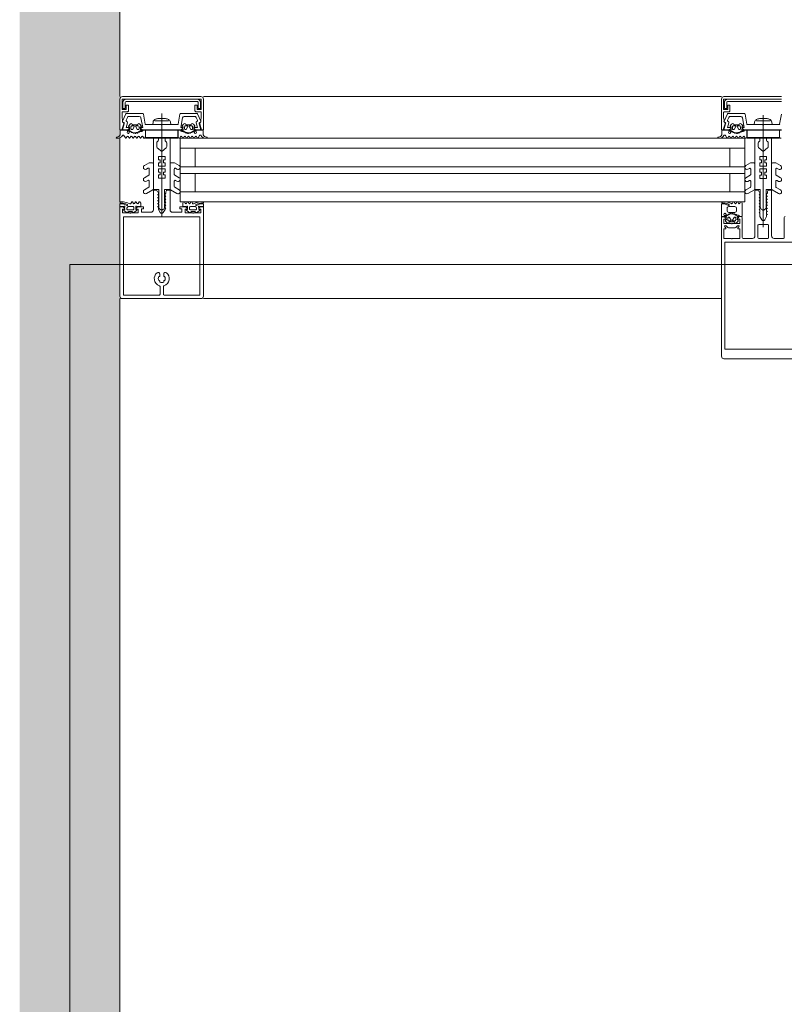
# Model space of a CAD drawing. Header units: centimetres. Extents: x -2424 to 1783, y 5 to 2907.
# Tile 39 of 99: x 291 to 337, y 962 to 1020. Entities that reach past the tile are written whole.
import ezdxf

# ---------------------------------------------------------------- set-up
doc = ezdxf.new("R2010")
doc.units = ezdxf.units.CM
doc.linetypes.add('Dash', pattern=[60, 30, -30])
doc.linetypes.add('Długa kreska', pattern=[142.875, 95.25, -47.625])
for name, color, linetype, lineweight in [('A-DETL', 90, 'Continuous', 9), ('A-DETL-GENF', 92, 'Continuous', 9), ('A-GLAZ-CURT', 52, 'Continuous', 9), ('A-GLAZ-CWMG', 51, 'Continuous', 9), ('A-WALL', 113, 'Continuous', 13)]:
    doc.layers.add(name, color=color, linetype=linetype, lineweight=lineweight)
doc.layers.add('A-WALL-PATT', color=111, linetype='Continuous', lineweight=13, plot=False)

msp = doc.modelspace()

# ---------------------------------------------------------------- linework, layer by layer
at = {"layer": 'A-DETL', "color": 251, "linetype": 'Długa kreska', "lineweight": 9}
for p in [(294.377, 800.326), (1235.377, 1005.826)]:
    msp.add_line(p, (294.377, 1005.826), dxfattribs=at)
at = {"layer": 'A-DETL', "color": 251, "linetype": 'Dash', "lineweight": 9}
for points, knots in [([(-555.623, 1472.575), (-478.908, 1472.575), (-450.623, 1472.575), (-439.123, 1472.575), (-439.123, 1461.075), (-439.123, 1432.79), (-439.123, 1329.11), (-439.123, 1326.281), (-439.123, 1289.326), (-402.167, 1289.326), (-399.339, 1289.326), (54.377, 1289.326), (347.204, 1289.326), (391.666, 1289.326), (413.877, 1267.114), (413.877, 1211.148), (413.877, 1019.9)], [0, 0, 0, 0, 1.274059, 1.834911, 2.395763, 3.964714, 5.438832, 7.007784, 7.847024, 8.686264, 14.083246, 22.278473, 30.929004, 34.961158, 36.402966, 39.45005, 39.45005, 39.45005, 39.45005]), ([(413.876, 1005.826), (413.877, 481.995), (413.877, 459.326), (364.503, 459.326), (291.377, 459.326)], [0, 0, 0, 0, 6.516551, 8.104138, 8.104138, 8.104138, 8.104138])]:
    msp.add_open_spline(points, degree=3, knots=knots, dxfattribs=at)
at = {"layer": 'A-DETL-GENF', "color": 251, "lineweight": 9}
for p, q in [((297.527, 1015.876), (302.227, 1015.876)), ((302.002, 1015.72), (297.752, 1015.72)), ((333.527, 1015.876), (336.977, 1015.876)), ((336.977, 1015.72), (333.752, 1015.72)), ((297.742, 1015.57), (302.012, 1015.57)), ((333.742, 1015.57), (336.977, 1015.57)), ((297.732, 1014.837), (297.532, 1014.41)), ((297.837, 1014.966), (297.557, 1014.966)), ((297.746, 1014.464), (297.822, 1014.628)), ((298.738, 1014.866), (297.777, 1014.866)), ((297.912, 1014.686), (298.535, 1014.686)), ((298.894, 1014.215), (298.787, 1014.824)), ((300.102, 1014.559), (299.652, 1014.559)), ((299.877, 1014.86), (299.877, 1008.698)), ((300.966, 1014.824), (300.859, 1014.215)), ((301.977, 1014.866), (301.016, 1014.866)), ((301.219, 1014.686), (301.841, 1014.686)), ((302.197, 1014.966), (301.917, 1014.966)), ((301.932, 1014.628), (302.008, 1014.464)), ((302.221, 1014.41), (302.022, 1014.837)), ((333.732, 1014.837), (333.532, 1014.41)), ((333.837, 1014.966), (333.557, 1014.966)), ((333.746, 1014.464), (333.822, 1014.628)), ((334.738, 1014.866), (333.777, 1014.866)), ((333.912, 1014.686), (334.535, 1014.686)), ((334.894, 1014.215), (334.787, 1014.824)), ((336.102, 1014.559), (335.652, 1014.559)), ((335.877, 1008.048), (335.877, 1014.769)), ((336.966, 1014.824), (336.859, 1014.215)), ((297.899, 1014.13), (297.98, 1014.227)), ((298.037, 1014.066), (298.037, 1013.946)), ((298.207, 1014.116), (298.087, 1014.116)), ((298.14, 1013.911), (298.233, 1014.071)), ((298.162, 1014.175), (298.392, 1014.175)), ((298.321, 1014.071), (298.413, 1013.911)), ((298.467, 1014.116), (298.347, 1014.116)), ((298.517, 1013.946), (298.517, 1014.066)), ((298.573, 1014.227), (298.655, 1014.13)), ((299.852, 1014.191), (298.924, 1014.191)), ((299.469, 1014.411), (300.284, 1014.411)), ((300.83, 1014.191), (299.902, 1014.191)), ((301.18, 1014.227), (301.099, 1014.13)), ((301.237, 1013.946), (301.237, 1014.066)), ((301.287, 1014.116), (301.407, 1014.116)), ((301.433, 1014.071), (301.34, 1013.911)), ((301.592, 1014.175), (301.362, 1014.175)), ((301.613, 1013.911), (301.521, 1014.071)), ((301.547, 1014.116), (301.667, 1014.116)), ((301.717, 1014.066), (301.717, 1013.946)), ((301.855, 1014.13), (301.773, 1014.227)), ((333.899, 1014.13), (333.98, 1014.227)), ((334.037, 1014.066), (334.037, 1013.946)), ((334.207, 1014.116), (334.087, 1014.116)), ((334.14, 1013.911), (334.233, 1014.071)), ((334.162, 1014.175), (334.392, 1014.175)), ((334.321, 1014.071), (334.413, 1013.911)), ((334.467, 1014.116), (334.347, 1014.116)), ((334.517, 1013.946), (334.517, 1014.066)), ((334.573, 1014.227), (334.655, 1014.13)), ((335.852, 1014.191), (334.924, 1014.191)), ((335.469, 1014.411), (336.284, 1014.411)), ((336.83, 1014.191), (335.902, 1014.191)), ((297.278, 1013.377), (297.19, 1013.377)), ((297.701, 1013.393), (297.614, 1013.545)), ((297.804, 1013.477), (297.753, 1013.393)), ((297.867, 1013.855), (297.927, 1013.855)), ((297.995, 1013.795), (297.867, 1013.795)), ((297.922, 1013.393), (297.872, 1013.477)), ((297.901, 1013.685), (297.93, 1013.734)), ((298.023, 1013.477), (297.973, 1013.393)), ((298.049, 1013.752), (298.05, 1013.738)), ((298.087, 1013.896), (298.114, 1013.896)), ((298.091, 1013.716), (298.109, 1013.726)), ((298.141, 1013.393), (298.091, 1013.477)), ((298.155, 1013.709), (298.159, 1013.695)), ((298.243, 1013.478), (298.193, 1013.393)), ((298.209, 1013.683), (298.223, 1013.697)), ((298.272, 1013.692), (298.28, 1013.68)), ((298.361, 1013.393), (298.311, 1013.477)), ((298.331, 1013.681), (298.341, 1013.699)), ((298.39, 1013.706), (298.4, 1013.697)), ((298.463, 1013.478), (298.413, 1013.393)), ((298.439, 1013.896), (298.467, 1013.896)), ((298.449, 1013.711), (298.455, 1013.731)), ((298.497, 1013.75), (298.511, 1013.743)), ((298.581, 1013.393), (298.531, 1013.478)), ((298.628, 1013.855), (298.693, 1013.855)), ((298.68, 1013.474), (298.633, 1013.393)), ((298.802, 1013.392), (298.754, 1013.475)), ((300.951, 1013.392), (300.999, 1013.475)), ((301.126, 1013.855), (301.061, 1013.855)), ((301.073, 1013.474), (301.121, 1013.393)), ((301.172, 1013.393), (301.222, 1013.478)), ((301.256, 1013.75), (301.242, 1013.743)), ((301.314, 1013.896), (301.287, 1013.896)), ((301.29, 1013.478), (301.341, 1013.393)), ((301.304, 1013.711), (301.299, 1013.731)), ((301.364, 1013.706), (301.353, 1013.697)), ((301.392, 1013.393), (301.442, 1013.477)), ((301.422, 1013.681), (301.412, 1013.699)), ((301.481, 1013.692), (301.473, 1013.68)), ((301.511, 1013.478), (301.561, 1013.393)), ((301.544, 1013.683), (301.53, 1013.697)), ((301.599, 1013.709), (301.594, 1013.695)), ((301.612, 1013.393), (301.662, 1013.477)), ((301.667, 1013.896), (301.639, 1013.896)), ((301.663, 1013.716), (301.644, 1013.726)), ((301.705, 1013.752), (301.704, 1013.738)), ((301.73, 1013.477), (301.78, 1013.393)), ((301.758, 1013.795), (301.887, 1013.795)), ((301.852, 1013.685), (301.824, 1013.734)), ((301.887, 1013.855), (301.826, 1013.855)), ((301.832, 1013.393), (301.882, 1013.477)), ((301.95, 1013.477), (302, 1013.393)), ((302.052, 1013.393), (302.139, 1013.545)), ((302.476, 1013.377), (302.564, 1013.377)), ((333.278, 1013.377), (333.19, 1013.377)), ((333.701, 1013.393), (333.614, 1013.545)), ((333.804, 1013.477), (333.753, 1013.393)), ((333.867, 1013.855), (333.927, 1013.855)), ((333.995, 1013.795), (333.867, 1013.795)), ((333.922, 1013.393), (333.872, 1013.477)), ((333.901, 1013.685), (333.93, 1013.734)), ((334.023, 1013.477), (333.973, 1013.393)), ((334.049, 1013.752), (334.05, 1013.738)), ((334.087, 1013.896), (334.114, 1013.896)), ((334.091, 1013.716), (334.109, 1013.726)), ((334.141, 1013.393), (334.091, 1013.477)), ((334.155, 1013.709), (334.159, 1013.695)), ((334.243, 1013.478), (334.193, 1013.393)), ((334.209, 1013.683), (334.223, 1013.697)), ((334.272, 1013.692), (334.28, 1013.68)), ((334.361, 1013.393), (334.311, 1013.477)), ((334.331, 1013.681), (334.341, 1013.699)), ((334.39, 1013.706), (334.4, 1013.697)), ((334.463, 1013.478), (334.413, 1013.393)), ((334.439, 1013.896), (334.467, 1013.896)), ((334.449, 1013.711), (334.455, 1013.731)), ((334.497, 1013.75), (334.511, 1013.743)), ((334.581, 1013.393), (334.531, 1013.478)), ((334.628, 1013.855), (334.693, 1013.855)), ((334.68, 1013.474), (334.633, 1013.393)), ((334.802, 1013.392), (334.754, 1013.475)), ((299.577, 1012.877), (299.577, 1013.092)), ((300.177, 1012.877), (300.177, 1013.092)), ((335.577, 1012.874), (335.577, 1013.089)), ((336.177, 1012.874), (336.177, 1013.089)), ((299.116, 1011.902), (298.84, 1011.743)), ((299.327, 1011.909), (299.141, 1011.909)), ((299.377, 1010.338), (299.377, 1011.859)), ((300.377, 1010.338), (300.377, 1011.859)), ((300.427, 1011.909), (300.614, 1011.909)), ((300.639, 1011.902), (300.915, 1011.743)), ((335.115, 1011.899), (334.839, 1011.74)), ((335.327, 1011.906), (335.14, 1011.906)), ((335.377, 1010.334), (335.377, 1011.856)), ((336.377, 1010.334), (336.377, 1011.856)), ((336.427, 1011.906), (336.613, 1011.906)), ((336.638, 1011.899), (336.914, 1011.74)), ((299.102, 1011.169), (298.84, 1011.017)), ((298.965, 1011.526), (299.052, 1011.577)), ((299.127, 1011.533), (299.127, 1011.212)), ((300.627, 1011.533), (300.627, 1011.212)), ((300.652, 1011.169), (300.915, 1011.017)), ((300.79, 1011.526), (300.702, 1011.577)), ((335.102, 1011.165), (334.839, 1011.014)), ((334.964, 1011.523), (335.052, 1011.574)), ((335.127, 1011.53), (335.127, 1011.209)), ((336.627, 1011.53), (336.627, 1011.209)), ((336.652, 1011.165), (336.914, 1011.014)), ((336.789, 1011.523), (336.702, 1011.574)), ((299.102, 1010.439), (298.84, 1010.287)), ((298.965, 1010.801), (299.052, 1010.851)), ((299.127, 1010.808), (299.127, 1010.482)), ((300.627, 1010.808), (300.627, 1010.482)), ((300.652, 1010.439), (300.915, 1010.287)), ((300.79, 1010.801), (300.702, 1010.851)), ((335.102, 1010.435), (334.839, 1010.284)), ((334.964, 1010.797), (335.052, 1010.848)), ((335.127, 1010.805), (335.127, 1010.479)), ((336.627, 1010.805), (336.627, 1010.479)), ((336.652, 1010.435), (336.914, 1010.284)), ((336.789, 1010.797), (336.702, 1010.848)), ((298.965, 1010.071), (299.352, 1010.294)), ((299.377, 1010.226), (299.377, 1009.096)), ((299.511, 1010.276), (299.427, 1010.276)), ((300.327, 1010.276), (300.227, 1010.276)), ((300.377, 1009.096), (300.377, 1010.226)), ((300.79, 1010.071), (300.402, 1010.294)), ((334.964, 1010.067), (335.352, 1010.291)), ((335.377, 1007.526), (335.377, 1010.226)), ((335.427, 1010.276), (335.527, 1010.276)), ((336.227, 1010.276), (336.327, 1010.276)), ((336.377, 1010.226), (336.377, 1007.526)), ((336.789, 1010.067), (336.402, 1010.291)), ((297.527, 1009.457), (297.397, 1009.457)), ((297.505, 1009.575), (297.405, 1009.575)), ((297.789, 1009.35), (297.568, 1009.448)), ((297.972, 1009.457), (297.832, 1009.511)), ((298.16, 1009.295), (297.937, 1009.295)), ((298.081, 1009.562), (298.033, 1009.479)), ((298.182, 1009.479), (298.133, 1009.562)), ((298.207, 1009.137), (298.207, 1009.246)), ((298.301, 1009.562), (298.253, 1009.479)), ((298.402, 1009.479), (298.354, 1009.56)), ((298.523, 1009.562), (298.475, 1009.479)), ((299.692, 1009.482), (299.667, 1009.467)), ((299.667, 1009.45), (299.692, 1009.436)), ((299.702, 1009.418), (299.702, 1009.28)), ((300.052, 1009.418), (300.052, 1009.28)), ((300.062, 1009.482), (300.087, 1009.467)), ((300.087, 1009.45), (300.062, 1009.436)), ((301.231, 1009.562), (301.279, 1009.479)), ((301.352, 1009.479), (301.399, 1009.56)), ((301.452, 1009.562), (301.501, 1009.479)), ((301.546, 1009.137), (301.546, 1009.246)), ((301.572, 1009.479), (301.62, 1009.562)), ((301.594, 1009.295), (301.816, 1009.295)), ((301.672, 1009.562), (301.72, 1009.479)), ((301.781, 1009.457), (301.922, 1009.511)), ((301.965, 1009.35), (302.186, 1009.448)), ((302.226, 1009.457), (302.356, 1009.457)), ((302.248, 1009.575), (302.348, 1009.575)), ((333.397, 1009.456), (333.526, 1009.456)), ((333.401, 1009.546), (333.401, 1009.556)), ((333.522, 1009.486), (333.461, 1009.486)), ((333.567, 1009.447), (333.788, 1009.349)), ((333.817, 1009.286), (334.177, 1009.286)), ((334.034, 1009.481), (334.08, 1009.561)), ((334.132, 1009.561), (334.181, 1009.476)), ((334.252, 1009.476), (334.301, 1009.561)), ((334.353, 1009.561), (334.402, 1009.476)), ((334.473, 1009.476), (334.521, 1009.561)), ((335.692, 1009.479), (335.667, 1009.464)), ((335.667, 1009.447), (335.692, 1009.432)), ((335.702, 1009.415), (335.702, 1009.277)), ((336.052, 1009.415), (336.052, 1009.277)), ((336.062, 1009.479), (336.087, 1009.464)), ((336.087, 1009.447), (336.062, 1009.432)), ((297.617, 1009.048), (297.741, 1008.946)), ((297.656, 1009.118), (297.621, 1009.098)), ((297.834, 1009.096), (298.161, 1009.096)), ((297.854, 1008.957), (297.862, 1008.967)), ((297.901, 1008.985), (298.093, 1008.985)), ((298.132, 1008.967), (298.14, 1008.957)), ((298.254, 1008.946), (298.377, 1009.048)), ((298.374, 1009.098), (298.339, 1009.118)), ((299.802, 1009.107), (299.827, 1009.092)), ((299.952, 1009.107), (299.927, 1009.092)), ((301.5, 1008.946), (301.376, 1009.048)), ((301.38, 1009.098), (301.415, 1009.118)), ((301.92, 1009.096), (301.593, 1009.096)), ((301.621, 1008.967), (301.613, 1008.957)), ((301.852, 1008.985), (301.66, 1008.985)), ((301.899, 1008.957), (301.891, 1008.967)), ((302.136, 1009.048), (302.012, 1008.946)), ((302.098, 1009.118), (302.133, 1009.098)), ((333.587, 1008.756), (333.715, 1008.756)), ((333.647, 1008.696), (333.587, 1008.696)), ((333.65, 1008.817), (333.621, 1008.866)), ((333.717, 1009.036), (333.717, 1009.186)), ((333.77, 1008.813), (333.769, 1008.799)), ((333.807, 1008.656), (333.834, 1008.656)), ((333.829, 1008.825), (333.811, 1008.835)), ((334.177, 1008.936), (333.817, 1008.936)), ((333.86, 1008.641), (333.953, 1008.481)), ((333.879, 1008.856), (333.875, 1008.842)), ((333.943, 1008.854), (333.929, 1008.868)), ((334, 1008.871), (333.992, 1008.859)), ((334.041, 1008.481), (334.133, 1008.641)), ((334.061, 1008.852), (334.051, 1008.87)), ((334.12, 1008.854), (334.11, 1008.845)), ((334.159, 1008.656), (334.187, 1008.656)), ((334.175, 1008.82), (334.169, 1008.84)), ((334.231, 1008.808), (334.217, 1008.801)), ((334.277, 1009.186), (334.277, 1009.036)), ((334.413, 1008.696), (334.348, 1008.696)), ((335.802, 1009.103), (335.827, 1009.089)), ((335.952, 1009.103), (335.927, 1009.089)), ((297.377, 1003.986), (297.377, 1008.586)), ((297.587, 1003.986), (297.587, 1008.586)), ((302.167, 1003.986), (302.167, 1008.586)), ((302.377, 1003.986), (302.377, 1008.586)), ((333.7, 1008.324), (333.619, 1008.421)), ((333.759, 1008.035), (333.653, 1008.141)), ((333.757, 1008.486), (333.757, 1008.606)), ((333.927, 1008.436), (333.807, 1008.436)), ((334.112, 1008.376), (333.882, 1008.376)), ((334.187, 1008.436), (334.067, 1008.436)), ((334.341, 1008.141), (334.235, 1008.035)), ((334.237, 1008.606), (334.237, 1008.486)), ((334.375, 1008.422), (334.293, 1008.324)), ((334.617, 1008.636), (334.617, 1007.426)), ((335.557, 1007.426), (335.557, 1008.166)), ((335.607, 1008.216), (336.147, 1008.216)), ((336.197, 1008.166), (336.197, 1007.426)), ((337.137, 1007.426), (337.137, 1008.636)), ((334.164, 1008.006), (333.83, 1008.006)), ((336.147, 1007.376), (335.607, 1007.376)), ((333.377, 1001.176), (333.377, 1006.836)), ((333.587, 1001.176), (333.587, 1006.836)), ((297.377, 1005.576), (297.377, 1003.925)), ((299.757, 1005.248), (299.757, 1005.122)), ((299.997, 1005.122), (299.997, 1005.248)), ((302.377, 1003.926), (302.377, 1005.576)), ((299.757, 1004.828), (299.757, 1004.767)), ((299.997, 1004.767), (299.997, 1004.828)), ((299.777, 1004.036), (299.777, 1004.498)), ((299.977, 1004.498), (299.977, 1004.036)), ((297.511, 1003.776), (302.227, 1003.776)), ((333.377, 1001.708), (333.377, 1000.326)), ((333.527, 1000.176), (338.227, 1000.176))]:
    msp.add_line(p, q, dxfattribs=at)
at = {"layer": 'A-DETL-GENF', "color": 251, "lineweight": 9, "flags": 128}
for points in [[(297.603, 1014.234), (297.487, 1013.876), (297.377, 1013.876), (297.377, 1015.726)], [(301.867, 1015.016), (301.867, 1015.366), (301.997, 1015.366), (301.997, 1015.096), (302.247, 1015.096), (302.247, 1015.726), (297.507, 1015.726), (297.507, 1015.096), (297.757, 1015.096), (297.757, 1015.366), (297.887, 1015.366), (297.887, 1015.016)], [(302.377, 1015.726), (302.377, 1013.876), (302.267, 1013.876), (302.15, 1014.234)], [(333.603, 1014.234), (333.487, 1013.876), (333.377, 1013.876), (333.377, 1015.726)], [(336.977, 1015.726), (333.507, 1015.726), (333.507, 1015.096), (333.757, 1015.096), (333.757, 1015.366), (333.887, 1015.366), (333.887, 1015.016)], [(297.552, 1015.52), (297.552, 1015.16), (297.692, 1015.16), (297.692, 1015.52)], [(302.062, 1015.52), (302.062, 1015.16), (302.202, 1015.16), (302.202, 1015.52)], [(333.552, 1015.52), (333.552, 1015.16), (333.692, 1015.16), (333.692, 1015.52)], [(297.507, 1014.916), (297.507, 1014.6), (297.537, 1014.482), (297.537, 1014.377)], [(298.633, 1014.603), (298.737, 1014.016), (298.627, 1014.016), (298.627, 1013.956), (298.707, 1013.876), (301.047, 1013.876), (301.127, 1013.956), (301.127, 1014.016), (301.017, 1014.016), (301.12, 1014.603)], [(302.217, 1014.377), (302.217, 1014.482), (302.247, 1014.6), (302.247, 1014.915)], [(333.507, 1014.916), (333.507, 1014.6), (333.537, 1014.482), (333.537, 1014.377)], [(334.633, 1014.603), (334.737, 1014.016), (334.627, 1014.016), (334.627, 1013.956), (334.707, 1013.876), (336.977, 1013.876)], [(297.627, 1014.25), (297.527, 1013.876), (297.847, 1013.876), (297.927, 1013.956), (297.927, 1014.016), (297.74, 1014.016), (297.819, 1014.31)], [(297.957, 1014.043), (297.957, 1014.055), (297.907, 1014.084)], [(298.647, 1014.084), (298.597, 1014.055), (298.597, 1014.043)], [(299.357, 1014.349), (299.337, 1014.196), (300.417, 1014.196), (300.397, 1014.349)], [(301.107, 1014.084), (301.157, 1014.055), (301.157, 1014.043)], [(301.797, 1014.043), (301.797, 1014.055), (301.847, 1014.084)], [(301.934, 1014.31), (302.013, 1014.016), (301.827, 1014.016), (301.827, 1013.956), (301.907, 1013.876), (302.227, 1013.876), (302.126, 1014.25)], [(333.627, 1014.25), (333.527, 1013.876), (333.847, 1013.876), (333.927, 1013.956), (333.927, 1014.016), (333.74, 1014.016), (333.819, 1014.31)], [(333.957, 1014.043), (333.957, 1014.055), (333.907, 1014.084)], [(334.647, 1014.084), (334.597, 1014.055), (334.597, 1014.043)], [(335.357, 1014.349), (335.337, 1014.196), (336.417, 1014.196), (336.397, 1014.349)], [(297.397, 1013.586), (297.397, 1013.855), (297.807, 1013.855)], [(298.674, 1013.795), (298.552, 1013.795), (298.555, 1013.77), (298.682, 1013.785)], [(298.761, 1013.855), (298.897, 1013.855), (298.897, 1013.466), (298.854, 1013.392)], [(299.677, 1013.265), (299.677, 1013.379), (299.377, 1013.379), (299.377, 1010.309), (299.702, 1010.309), (299.702, 1009.499)], [(300.077, 1013.265), (300.077, 1013.379), (300.377, 1013.379), (300.377, 1010.309), (300.052, 1010.309), (300.052, 1009.499)], [(300.992, 1013.855), (300.857, 1013.855), (300.857, 1013.466), (300.899, 1013.392)], [(301.08, 1013.795), (301.202, 1013.795), (301.199, 1013.77), (301.071, 1013.785)], [(302.357, 1013.586), (302.357, 1013.855), (301.947, 1013.855)], [(333.397, 1013.586), (333.397, 1013.855), (333.807, 1013.855)], [(334.674, 1013.795), (334.552, 1013.795), (334.555, 1013.77), (334.682, 1013.785)], [(334.761, 1013.855), (334.897, 1013.855), (334.897, 1013.466), (334.854, 1013.392)], [(335.677, 1013.262), (335.677, 1013.376), (335.377, 1013.376), (335.377, 1010.306), (335.702, 1010.306), (335.702, 1009.496)], [(336.077, 1013.262), (336.077, 1013.376), (336.377, 1013.376), (336.377, 1010.306), (336.052, 1010.306), (336.052, 1009.496)], [(336.977, 1013.855), (336.857, 1013.855), (336.857, 1013.466), (336.899, 1013.392)], [(300.142, 1012.8), (299.877, 1012.579), (299.877, 1012.279), (300.077, 1012.279), (300.077, 1012.079), (299.977, 1012.079), (299.977, 1011.913), (300.077, 1011.913), (300.077, 1011.713), (299.877, 1011.713), (299.877, 1011.546), (300.077, 1011.546), (300.077, 1011.346), (299.977, 1011.346), (299.977, 1011.179), (300.077, 1011.179), (300.077, 1010.979), (299.877, 1010.979), (299.877, 1009.079), (299.877, 1010.979), (299.677, 1010.979), (299.677, 1011.179), (299.777, 1011.179), (299.777, 1011.346), (299.677, 1011.346), (299.677, 1011.546), (299.877, 1011.546), (299.877, 1011.713), (299.677, 1011.713), (299.677, 1011.913), (299.777, 1011.913), (299.777, 1012.079), (299.677, 1012.079), (299.677, 1012.279), (299.877, 1012.279), (299.877, 1012.579), (299.613, 1012.8)], [(336.141, 1012.797), (335.877, 1012.576), (335.877, 1012.276), (336.077, 1012.276), (336.077, 1012.076), (335.977, 1012.076), (335.977, 1011.91), (336.077, 1011.91), (336.077, 1011.71), (335.877, 1011.71), (335.877, 1011.543), (336.077, 1011.543), (336.077, 1011.343), (335.977, 1011.343), (335.977, 1011.176), (336.077, 1011.176), (336.077, 1010.976), (335.877, 1010.976), (335.877, 1009.076), (335.877, 1010.976), (335.677, 1010.976), (335.677, 1011.176), (335.777, 1011.176), (335.777, 1011.343), (335.677, 1011.343), (335.677, 1011.543), (335.877, 1011.543), (335.877, 1011.71), (335.677, 1011.71), (335.677, 1011.91), (335.777, 1011.91), (335.777, 1012.076), (335.677, 1012.076), (335.677, 1012.276), (335.877, 1012.276), (335.877, 1012.576), (335.612, 1012.797)], [(299.789, 1008.926), (299.677, 1009.121), (299.677, 1009.247), (299.627, 1009.276), (299.677, 1009.304), (299.677, 1009.427), (299.627, 1009.456), (299.677, 1009.484), (299.677, 1009.607), (299.627, 1009.636), (299.677, 1009.664), (299.677, 1009.787), (299.627, 1009.816), (299.677, 1009.844), (299.677, 1009.967), (299.627, 1009.996), (299.677, 1010.024), (299.677, 1010.145), (299.625, 1010.176)], [(300.127, 1010.176), (300.127, 1010.086), (300.077, 1010.055), (300.077, 1009.934), (300.127, 1009.906), (300.077, 1009.877), (300.077, 1009.754), (300.127, 1009.726), (300.077, 1009.697), (300.077, 1009.574), (300.127, 1009.546), (300.077, 1009.517), (300.077, 1009.394), (300.127, 1009.366), (300.077, 1009.337), (300.077, 1009.214), (300.127, 1009.186), (300.077, 1009.157), (300.077, 1009.121), (299.965, 1008.926)], [(335.627, 1010.176), (335.677, 1010.147), (335.677, 1010.024), (335.627, 1009.996), (335.677, 1009.967), (335.677, 1009.844), (335.627, 1009.816), (335.677, 1009.787), (335.677, 1009.664), (335.627, 1009.636), (335.677, 1009.607), (335.677, 1009.484), (335.627, 1009.456), (335.677, 1009.427), (335.677, 1009.304), (335.627, 1009.276), (335.677, 1009.247), (335.677, 1009.124), (335.627, 1009.096), (335.677, 1009.067), (335.677, 1008.944), (335.627, 1008.916), (335.677, 1008.887), (335.677, 1008.692), (335.79, 1008.496)], [(335.963, 1008.496), (336.077, 1008.692), (336.077, 1008.792), (336.127, 1008.821), (336.077, 1008.85), (336.077, 1008.972), (336.127, 1009.001), (336.077, 1009.03), (336.077, 1009.152), (336.127, 1009.181), (336.077, 1009.21), (336.077, 1009.332), (336.127, 1009.361), (336.077, 1009.39), (336.077, 1009.512), (336.127, 1009.541), (336.077, 1009.57), (336.077, 1009.692), (336.127, 1009.721), (336.077, 1009.75), (336.077, 1009.872), (336.127, 1009.901), (336.077, 1009.93), (336.077, 1010.052), (336.127, 1010.081), (336.127, 1010.176)], [(297.377, 1009.437), (297.377, 1009.296), (297.579, 1009.296), (297.63, 1009.309)], [(297.972, 1008.906), (297.527, 1008.906), (297.527, 1009.136), (297.647, 1009.136), (297.647, 1009.196), (297.567, 1009.276), (297.377, 1009.276), (297.377, 1008.476)], [(299.227, 1008.946), (298.667, 1008.946), (298.667, 1009.156), (298.787, 1009.156), (298.787, 1009.276), (298.427, 1009.276), (298.347, 1009.196), (298.347, 1009.136), (298.467, 1009.136), (298.467, 1008.906), (298.022, 1008.906)], [(298.365, 1009.309), (298.416, 1009.296), (298.617, 1009.296), (298.617, 1009.488), (298.575, 1009.562)], [(301.733, 1008.906), (301.287, 1008.906), (301.287, 1009.136), (301.407, 1009.136), (301.407, 1009.196), (301.327, 1009.276), (300.967, 1009.276), (300.967, 1009.156), (301.087, 1009.156), (301.087, 1008.946), (300.527, 1008.946)], [(301.389, 1009.309), (301.338, 1009.296), (301.136, 1009.296), (301.136, 1009.488), (301.179, 1009.562)], [(302.377, 1008.476), (302.377, 1009.276), (302.187, 1009.276), (302.107, 1009.196), (302.107, 1009.136), (302.227, 1009.136), (302.227, 1008.906), (301.782, 1008.906)], [(302.376, 1009.437), (302.376, 1009.296), (302.175, 1009.296), (302.124, 1009.309)], [(333.527, 1008.696), (333.377, 1008.696), (333.377, 1009.436)], [(334.573, 1009.561), (334.617, 1009.486), (334.617, 1008.696), (334.481, 1008.696)], [(302.167, 1008.476), (302.167, 1008.675), (297.587, 1008.675), (297.587, 1008.476)], [(333.377, 1006.676), (333.377, 1006.996), (333.377, 1008.676), (333.567, 1008.676), (333.647, 1008.596), (333.647, 1008.536), (333.527, 1008.536), (333.527, 1008.266), (333.972, 1008.266)], [(334.022, 1008.266), (334.467, 1008.266), (334.467, 1008.536), (334.347, 1008.536), (334.347, 1008.596), (334.437, 1008.686), (334.567, 1008.686)], [(334.272, 1008.756), (334.402, 1008.766), (334.275, 1008.766), (334.275, 1008.781)], [(333.582, 1008.07), (333.647, 1008.006), (333.647, 1007.946), (333.527, 1007.946), (333.527, 1007.376), (333.972, 1007.376)], [(333.627, 1008.467), (333.677, 1008.496), (333.677, 1008.508)], [(334.022, 1007.376), (334.467, 1007.376), (334.467, 1007.946), (334.347, 1007.946), (334.347, 1008.006), (334.411, 1008.07)], [(334.317, 1008.508), (334.317, 1008.496), (334.367, 1008.467)], [(333.587, 1006.676), (333.587, 1006.996), (333.587, 1007.146), (334.757, 1007.146), (336.997, 1007.146), (338.167, 1007.146), (338.167, 1006.996), (338.167, 1006.676)], [(334.667, 1007.376), (334.757, 1007.376), (335.227, 1007.376)], [(336.527, 1007.376), (336.997, 1007.376), (337.087, 1007.376)], [(297.587, 1005.576), (297.587, 1003.986), (299.727, 1003.986)], [(300.027, 1003.986), (302.167, 1003.986), (302.167, 1005.576)], [(333.587, 1001.708), (333.587, 1000.756), (338.167, 1000.756), (338.167, 1001.708)]]:
    msp.add_lwpolyline(points, dxfattribs=at)
for points in [[(298.907, 1013.416), (300.847, 1013.416), (300.847, 1013.866), (298.907, 1013.866)], [(298.907, 1013.376), (300.847, 1013.376), (300.847, 1013.416), (298.907, 1013.416)], [(334.907, 1013.416), (336.847, 1013.416), (336.847, 1013.866), (334.907, 1013.866)], [(334.907, 1013.376), (336.847, 1013.376), (336.847, 1013.416), (334.907, 1013.416)]]:
    msp.add_lwpolyline(points, close=True, dxfattribs=at)
at = {"layer": 'A-DETL-GENF', "color": 251, "lineweight": 9}
for centre, radius, start, end in [((297.527, 1015.726), 0.15, 90.04937, 179.95063), ((297.752, 1015.52), 0.2, 90.02951, 179.97227), ((302.002, 1015.52), 0.2, 359.97179, 90.0352), ((302.227, 1015.726), 0.15, 359.99376, 90.0062), ((333.527, 1015.726), 0.15, 90.04937, 179.95063), ((333.752, 1015.52), 0.2, 90.02951, 179.97227), ((297.742, 1015.52), 0.0501, 90.08749, 179.93358), ((302.012, 1015.52), 0.0499, 359.87955, 90.02248), ((333.742, 1015.52), 0.0501, 90.08749, 179.93358), ((297.557, 1014.916), 0.0498, 89.82624, 180.17354), ((297.777, 1014.816), 0.05, 90, 155), ((297.912, 1014.586), 0.1, 90, 155), ((297.837, 1015.016), 0.05, 269.99812, 0.00166), ((298.535, 1014.586), 0.1, 10, 90), ((298.738, 1014.816), 0.05, 10, 90), ((299.877, 1013.667), 0.92, 104.16828, 116.29299), ((299.876, 1013.666), 0.921, 63.70777, 75.82838), ((301.016, 1014.816), 0.05, 90, 170), ((301.219, 1014.586), 0.1, 90, 170), ((301.841, 1014.586), 0.1, 25, 90), ((301.917, 1015.016), 0.05, 180.00001, 270.0001), ((301.977, 1014.816), 0.05, 25, 90), ((302.196, 1014.914), 0.0512, 0.57094, 88.64822), ((333.557, 1014.916), 0.0498, 89.82624, 180.17354), ((333.777, 1014.816), 0.05, 90, 155), ((333.912, 1014.586), 0.1, 90, 155), ((333.837, 1015.016), 0.05, 269.99812, 0.00166), ((334.535, 1014.586), 0.1, 10, 90), ((334.738, 1014.816), 0.05, 10, 90), ((335.877, 1013.667), 0.92, 104.16828, 116.29299), ((335.876, 1013.666), 0.921, 63.70777, 75.82838), ((297.587, 1014.384), 0.06, 155, 261.55829), ((297.607, 1014.377), 0.07, 180, 239.99829), ((297.537, 1014.256), 0.07, 342, 59.99829), ((297.569, 1014.266), 0.06, 345, 81.55829), ((297.8, 1014.439), 0.06, 155, 251.18075), ((297.761, 1014.326), 0.06, 345, 71.18075), ((297.922, 1014.11), 0.03, 140.01031, 239.99507), ((298.261, 1013.964), 0.314, 165.49788, 194.50212), ((298.042, 1014.175), 0.08, 22.61561, 140.00332), ((298.087, 1014.066), 0.05, 89.98992, 180.01008), ((298.087, 1013.946), 0.05, 179.98974, 270.01026), ((298.162, 1014.225), 0.05, 202.62239, 269.99966), ((298.207, 1014.086), 0.03, 329.99756, 90.00642), ((298.347, 1014.086), 0.03, 89.99872, 209.99731), ((298.392, 1014.225), 0.05, 269.99881, 337.37914), ((298.512, 1014.175), 0.08, 40.00306, 157.37723), ((298.467, 1014.066), 0.05, 0.00918, 89.99082), ((298.467, 1013.946), 0.05, 270.00904, 359.99096), ((298.292, 1013.964), 0.314, 346.80247, 14.483), ((298.632, 1014.11), 0.03, 299.99829, 40.01132), ((298.924, 1014.221), 0.03, 190, 270), ((299.57, 1014.296), 0.22, 117.27461, 166.02676), ((299.877, 1014.196), 0.0256, 192.68038, 347.31962), ((300.183, 1014.296), 0.22, 13.97065, 62.72797), ((300.83, 1014.221), 0.03, 270, 350), ((301.122, 1014.11), 0.03, 139.98868, 240.00171), ((301.461, 1013.964), 0.314, 165.517, 193.19753), ((301.242, 1014.175), 0.08, 22.62277, 139.99694), ((301.287, 1014.066), 0.05, 90.00918, 179.99082), ((301.287, 1013.946), 0.05, 180.00904, 269.99096), ((301.362, 1014.225), 0.05, 202.62086, 270.00119), ((301.407, 1014.086), 0.03, 330.00269, 90.00128), ((301.547, 1014.086), 0.03, 89.99358, 210.00244), ((301.592, 1014.225), 0.05, 270.00034, 337.37761), ((301.712, 1014.175), 0.08, 39.99668, 157.38439), ((301.667, 1014.066), 0.05, 359.98992, 90.01008), ((301.667, 1013.946), 0.05, 269.98974, 0.01026), ((301.493, 1013.964), 0.314, 345.49788, 14.50212), ((301.832, 1014.11), 0.03, 300.00493, 39.98969), ((301.992, 1014.326), 0.06, 108.81925, 195), ((301.954, 1014.439), 0.06, 288.81925, 25), ((302.184, 1014.266), 0.06, 98.44171, 195), ((302.217, 1014.256), 0.07, 120.00644, 198), ((302.167, 1014.384), 0.06, 278.44171, 25), ((302.147, 1014.377), 0.07, 300.00644, 0), ((333.587, 1014.384), 0.06, 155, 261.55829), ((333.607, 1014.377), 0.07, 180, 239.99829), ((333.537, 1014.256), 0.07, 342, 59.99829), ((333.569, 1014.266), 0.06, 345, 81.55829), ((333.8, 1014.439), 0.06, 155, 251.18075), ((333.761, 1014.326), 0.06, 345, 71.18075), ((333.922, 1014.11), 0.03, 140.01031, 239.99507), ((334.261, 1013.964), 0.314, 165.49788, 194.50212), ((334.042, 1014.175), 0.08, 22.61561, 140.00332), ((334.087, 1014.066), 0.05, 89.98992, 180.01008), ((334.087, 1013.946), 0.05, 179.98974, 270.01026), ((334.162, 1014.225), 0.05, 202.62239, 269.99966), ((334.207, 1014.086), 0.03, 329.99756, 90.00642), ((334.347, 1014.086), 0.03, 89.99872, 209.99731), ((334.392, 1014.225), 0.05, 269.99881, 337.37914), ((334.512, 1014.175), 0.08, 40.00306, 157.37723), ((334.467, 1014.066), 0.05, 0.00918, 89.99082), ((334.467, 1013.946), 0.05, 270.00904, 359.99096), ((334.292, 1013.964), 0.314, 346.80247, 14.483), ((334.632, 1014.11), 0.03, 299.99829, 40.01132), ((334.924, 1014.221), 0.03, 190, 270), ((335.57, 1014.296), 0.22, 117.27461, 166.02676), ((335.877, 1014.196), 0.0256, 192.68038, 347.31962), ((336.183, 1014.296), 0.22, 13.97065, 62.72797), ((336.83, 1014.221), 0.03, 270, 350), ((297.19, 1013.407), 0.03, 98.35666, 270.0978), ((297.144, 1013.719), 0.286, 278.35666, 332.40789), ((297.278, 1013.577), 0.2, 270.0978, 279.54546), ((297.262, 1013.667), 0.291, 279.54546, 334.63631), ((297.571, 1013.52), 0.05, 29.83515, 154.63631), ((297.727, 1013.408), 0.03, 209.83515, 329.28464), ((297.867, 1013.73), 0.065, 90, 270), ((297.838, 1013.453), 0.0417, 35.13204, 144.86796), ((297.837, 1013.855), 0.03, 180, 0), ((297.867, 1013.705), 0.04, 269.99999, 330.00626), ((297.947, 1013.408), 0.03, 210.46536, 329.41133), ((297.927, 1013.885), 0.03, 270.90521, 359.98148), ((298.016, 1013.684), 0.1, 90.82716, 149.99773), ((297.995, 1013.745), 0.05, 54.92212, 90), ((298.015, 1013.75), 0.0339, 3.00251, 90.82171), ((298.057, 1013.454), 0.0415, 35.01205, 144.98795), ((298.277, 1014.147), 0.44, 234.92212, 305.84121), ((298.077, 1013.739), 0.0272, 183.0147, 299.98901), ((298.125, 1013.699), 0.0316, 18.00331, 119.99297), ((298.114, 1013.926), 0.03, 269.98791, 330.00644), ((298.167, 1013.408), 0.03, 210.46537, 329.85519), ((298.188, 1013.704), 0.03, 197.9991, 314.99946), ((298.246, 1013.675), 0.0316, 32.98956, 135.00901), ((298.277, 1013.452), 0.043, 36.17656, 142.15635), ((298.305, 1013.696), 0.03, 213.00146, 329.99975), ((298.369, 1013.683), 0.0316, 48.00262, 149.99741), ((298.387, 1013.408), 0.03, 210.46538, 329.65513), ((298.42, 1013.719), 0.03, 227.99716, 345.00452), ((298.439, 1013.926), 0.03, 209.995, 270.01065), ((298.484, 1013.724), 0.03, 63.00317, 164.99853), ((298.497, 1013.454), 0.0419, 35.30012, 144.53347), ((298.525, 1013.77), 0.03, 243.00899, 359.98883), ((298.552, 1013.765), 0.03, 90, 125.84121), ((298.607, 1013.408), 0.03, 210.23147, 329.65543), ((298.628, 1013.885), 0.03, 166.80247, 270), ((298.674, 1013.828), 0.033, 270.00002, 54.90994), ((298.718, 1013.455), 0.0416, 28.43199, 153.04587), ((298.682, 1013.835), 0.05, 269.99115, 352.82633), ((298.761, 1013.825), 0.03, 90.00299, 172.8115), ((298.828, 1013.406), 0.03, 209.86801, 330.20351), ((300.925, 1013.406), 0.03, 209.79649, 330.13199), ((300.992, 1013.825), 0.03, 7.1885, 89.99701), ((301.036, 1013.455), 0.0416, 26.95413, 151.56801), ((301.071, 1013.835), 0.05, 187.17367, 270.00885), ((301.08, 1013.828), 0.033, 125.09006, 269.99998), ((301.146, 1013.408), 0.03, 210.34457, 329.76853), ((301.126, 1013.885), 0.03, 270, 13.19753), ((301.229, 1013.77), 0.03, 180.01117, 296.99101), ((301.202, 1013.765), 0.03, 54.15879, 90), ((301.477, 1014.147), 0.44, 234.15879, 305.07788), ((301.256, 1013.454), 0.0419, 35.46653, 144.69988), ((301.27, 1013.724), 0.03, 15.00147, 116.99683), ((301.333, 1013.719), 0.03, 194.99548, 312.00284), ((301.314, 1013.926), 0.03, 269.98935, 330.005), ((301.366, 1013.408), 0.03, 210.34487, 329.53462), ((301.385, 1013.683), 0.0316, 30.00259, 131.99738), ((301.448, 1013.696), 0.03, 210.00025, 326.99854), ((301.477, 1013.452), 0.043, 37.84365, 143.82344), ((301.508, 1013.675), 0.0316, 44.99099, 147.01044), ((301.566, 1013.704), 0.03, 225.00054, 342.0009), ((301.586, 1013.408), 0.03, 210.14481, 329.53463), ((301.629, 1013.699), 0.0316, 60.00703, 161.99669), ((301.639, 1013.926), 0.03, 209.99356, 270.01209), ((301.696, 1013.454), 0.0415, 35.01205, 144.98795), ((301.677, 1013.739), 0.0272, 240.01099, 356.9853), ((301.738, 1013.75), 0.0339, 89.17829, 176.99749), ((301.758, 1013.745), 0.05, 90, 125.07788), ((301.737, 1013.684), 0.1, 30.00227, 89.17284), ((301.806, 1013.408), 0.03, 210.58867, 329.53464), ((301.827, 1013.885), 0.03, 180.01852, 269.09479), ((301.887, 1013.705), 0.04, 209.99374, 270.00001), ((301.916, 1013.453), 0.0417, 35.13204, 144.86796), ((301.917, 1013.855), 0.03, 180, 0), ((301.887, 1013.73), 0.065, 270, 90), ((302.026, 1013.408), 0.03, 210.71536, 330.16485), ((302.183, 1013.52), 0.05, 25.36369, 150.16485), ((302.491, 1013.667), 0.291, 205.36369, 260.45454), ((302.61, 1013.719), 0.286, 207.59211, 261.64334), ((302.476, 1013.577), 0.2, 260.45454, 269.9022), ((302.564, 1013.407), 0.03, 269.9022, 81.64334), ((333.19, 1013.407), 0.03, 98.35666, 270.0978), ((333.144, 1013.719), 0.286, 278.35666, 332.40789), ((333.278, 1013.577), 0.2, 270.0978, 279.54546), ((333.262, 1013.667), 0.291, 279.54546, 334.63631), ((333.571, 1013.52), 0.05, 29.83515, 154.63631), ((333.727, 1013.408), 0.03, 209.83515, 329.28464), ((333.867, 1013.73), 0.065, 90, 270), ((333.838, 1013.453), 0.0417, 35.13204, 144.86796), ((333.837, 1013.855), 0.03, 180, 0), ((333.867, 1013.705), 0.04, 269.99999, 330.00626), ((333.947, 1013.408), 0.03, 210.46536, 329.41133), ((333.927, 1013.885), 0.03, 270.90521, 359.98148), ((334.016, 1013.684), 0.1, 90.82716, 149.99773), ((333.995, 1013.745), 0.05, 54.92212, 90), ((334.015, 1013.75), 0.0339, 3.00251, 90.82171), ((334.057, 1013.454), 0.0415, 35.01205, 144.98795), ((334.277, 1014.147), 0.44, 234.92212, 305.84121), ((334.077, 1013.739), 0.0272, 183.0147, 299.98901), ((334.125, 1013.699), 0.0316, 18.00331, 119.99297), ((334.114, 1013.926), 0.03, 269.98791, 330.00644), ((334.167, 1013.408), 0.03, 210.46537, 329.85519), ((334.188, 1013.704), 0.03, 197.9991, 314.99946), ((334.246, 1013.675), 0.0316, 32.98956, 135.00901), ((334.277, 1013.452), 0.043, 36.17656, 142.15635), ((334.305, 1013.696), 0.03, 213.00146, 329.99975), ((334.369, 1013.683), 0.0316, 48.00262, 149.99741), ((334.387, 1013.408), 0.03, 210.46538, 329.65513), ((334.42, 1013.719), 0.03, 227.99716, 345.00452), ((334.439, 1013.926), 0.03, 209.995, 270.01065), ((334.484, 1013.724), 0.03, 63.00317, 164.99853), ((334.497, 1013.454), 0.0419, 35.30012, 144.53347), ((334.525, 1013.77), 0.03, 243.00899, 359.98883), ((334.552, 1013.765), 0.03, 90, 125.84121), ((334.607, 1013.408), 0.03, 210.23147, 329.65543), ((334.628, 1013.885), 0.03, 166.80247, 270), ((334.674, 1013.828), 0.033, 270.00002, 54.90994), ((334.718, 1013.455), 0.0416, 28.43199, 153.04587), ((334.682, 1013.835), 0.05, 269.99115, 352.82633), ((334.761, 1013.825), 0.03, 90.00299, 172.8115), ((334.828, 1013.406), 0.03, 209.86801, 330.20351), ((336.925, 1013.406), 0.03, 209.79649, 330.13199), ((299.677, 1013.092), 0.1, 120, 180), ((299.677, 1012.877), 0.1, 180, 230), ((299.577, 1013.265), 0.1, 300, 0), ((300.177, 1013.265), 0.1, 180, 240), ((300.077, 1013.092), 0.1, 0, 60), ((300.077, 1012.877), 0.1, 310, 0), ((335.677, 1013.089), 0.1, 120, 180), ((335.677, 1012.874), 0.1, 180, 230), ((335.577, 1013.262), 0.1, 300, 0), ((336.177, 1013.262), 0.1, 180, 240), ((336.077, 1013.089), 0.1, 0, 60), ((336.077, 1012.874), 0.1, 310, 0), ((298.902, 1011.634), 0.125, 120, 300), ((299.141, 1011.859), 0.05, 90, 120), ((299.327, 1011.859), 0.05, 0, 90), ((300.427, 1011.859), 0.05, 90, 180), ((300.614, 1011.859), 0.05, 60, 90), ((300.852, 1011.634), 0.125, 240, 60), ((334.902, 1011.631), 0.125, 120, 300), ((335.14, 1011.856), 0.05, 90, 120), ((335.327, 1011.856), 0.05, 0, 90), ((336.427, 1011.856), 0.05, 90, 180), ((336.613, 1011.856), 0.05, 60, 90), ((336.852, 1011.631), 0.125, 240, 60), ((298.902, 1010.909), 0.125, 120, 300), ((299.077, 1011.533), 0.05, 0, 120), ((299.077, 1011.212), 0.05, 300, 0), ((300.677, 1011.533), 0.05, 60, 180), ((300.677, 1011.212), 0.05, 180, 240), ((300.852, 1010.909), 0.125, 240, 60), ((334.902, 1010.906), 0.125, 120, 300), ((335.077, 1011.53), 0.05, 0, 120), ((335.077, 1011.209), 0.05, 300, 0), ((336.677, 1011.53), 0.05, 60, 180), ((336.677, 1011.209), 0.05, 180, 240), ((336.852, 1010.906), 0.125, 240, 60), ((299.077, 1010.808), 0.05, 0, 120), ((299.077, 1010.482), 0.05, 300, 0), ((300.677, 1010.808), 0.05, 60, 180), ((300.677, 1010.482), 0.05, 180, 240), ((335.077, 1010.805), 0.05, 0, 120), ((335.077, 1010.479), 0.05, 300, 0), ((336.677, 1010.805), 0.05, 60, 180), ((336.677, 1010.479), 0.05, 180, 240), ((298.902, 1010.179), 0.125, 120, 300), ((299.327, 1010.338), 0.05, 300, 0), ((299.427, 1010.226), 0.05, 90.93133, 179.98516), ((299.502, 1010.15), 0.126, 11.5693, 85.59312), ((300.227, 1010.176), 0.0999, 89.97043, 180.02957), ((300.327, 1010.226), 0.05, 359.98991, 90.01009), ((300.427, 1010.338), 0.05, 180, 240), ((300.852, 1010.179), 0.125, 240, 60), ((334.902, 1010.176), 0.125, 120, 300), ((335.327, 1010.334), 0.05, 300, 0), ((335.427, 1010.226), 0.05, 90, 180), ((335.527, 1010.176), 0.1, 0, 90), ((336.227, 1010.176), 0.1, 90, 180), ((336.327, 1010.226), 0.05, 0, 90), ((336.427, 1010.334), 0.05, 180, 240), ((336.852, 1010.176), 0.125, 240, 60), ((297.397, 1009.437), 0.02, 90.0007, 179.9993), ((297.443, 1009.545), 0.059, 165.39644, 271.40264), ((297.405, 1009.555), 0.02, 90, 165.39644), ((297.451, 1008.553), 0.933, 66.99647, 90.41301), ((297.479, 1008.578), 0.997, 69.30996, 88.50111), ((297.527, 1009.357), 0.1, 65.99997, 89.99992), ((297.638, 1009.28), 0.03, 345.62544, 104.59728), ((297.935, 1009.204), 0.277, 165.62544, 193.3413), ((297.937, 1009.147), 0.148, 89.75957, 187.5836), ((297.802, 1009.381), 0.0337, 245.99997, 66.99647), ((297.99, 1009.504), 0.05, 249.46395, 329.93096), ((298.107, 1009.547), 0.03, 30.08708, 149.91292), ((298.157, 1009.245), 0.0502, 0.26784, 86.66774), ((298.217, 1009.497), 0.0402, 207.62985, 332.20784), ((298.327, 1009.547), 0.0299, 24.93605, 149.878), ((298.357, 1009.28), 0.03, 75.40578, 194.37461), ((298.06, 1009.204), 0.277, 346.65896, 14.37461), ((298.438, 1009.499), 0.0414, 208.17599, 331.82401), ((298.549, 1009.547), 0.0301, 30.12581, 149.87419), ((299.672, 1009.459), 0.01, 120.01977, 239.96975), ((299.682, 1009.499), 0.02, 300.01977, 0), ((299.682, 1009.418), 0.02, 0, 59.96975), ((299.902, 1009.28), 0.2, 180, 240), ((299.852, 1009.28), 0.2, 300, 0), ((300.072, 1009.499), 0.02, 180, 239.98023), ((300.072, 1009.418), 0.02, 120.03025, 180), ((300.082, 1009.459), 0.01, 300.03025, 59.98023), ((301.205, 1009.547), 0.0301, 30.12581, 149.87419), ((301.315, 1009.499), 0.0414, 208.17599, 331.82401), ((301.396, 1009.28), 0.03, 345.62539, 104.59422), ((301.426, 1009.547), 0.0299, 30.122, 155.06395), ((301.694, 1009.204), 0.277, 165.62539, 193.34104), ((301.536, 1009.497), 0.0402, 207.79216, 332.37015), ((301.596, 1009.245), 0.0502, 93.33226, 179.73216), ((301.646, 1009.547), 0.03, 30.08708, 149.91292), ((301.764, 1009.504), 0.05, 210.06904, 290.53605), ((301.817, 1009.147), 0.148, 352.4164, 90.24043), ((301.951, 1009.381), 0.0337, 113.00353, 294.00003), ((302.274, 1008.578), 0.997, 91.49889, 110.69004), ((302.302, 1008.553), 0.933, 89.58699, 113.00353), ((302.116, 1009.28), 0.03, 75.40272, 194.37456), ((301.819, 1009.204), 0.277, 346.6587, 14.37456), ((302.226, 1009.357), 0.1, 90.00008, 114.00003), ((302.311, 1009.545), 0.059, 268.59736, 14.60356), ((302.348, 1009.555), 0.02, 14.60356, 90), ((302.356, 1009.437), 0.02, 0.0007, 89.9993), ((333.397, 1009.436), 0.02, 90.00616, 179.99392), ((333.421, 1009.556), 0.02, 89.97954, 180.04021), ((333.461, 1009.546), 0.06, 179.98986, 270.0124), ((333.488, 1008.506), 1.07, 63.34204, 89.99336), ((333.522, 1008.856), 0.63, 61.9301, 90.00187), ((333.526, 1009.356), 0.1, 66.00843, 89.9977), ((333.817, 1009.186), 0.1, 90.00223, 180.00223), ((333.802, 1009.381), 0.035, 246.00381, 61.92743), ((333.991, 1009.507), 0.051, 243.3408, 328.19529), ((334.106, 1009.546), 0.03, 29.99863, 150.00583), ((334.177, 1009.186), 0.1, 0.00223, 90.00223), ((334.217, 1009.497), 0.041, 210.00073, 330.00372), ((334.327, 1009.546), 0.03, 29.99863, 150.00583), ((334.437, 1009.497), 0.041, 210.00745, 329.997), ((334.547, 1009.546), 0.03, 29.99863, 150.00583), ((335.672, 1009.456), 0.01, 120.01977, 239.96975), ((335.682, 1009.496), 0.02, 300.01977, 0), ((335.682, 1009.415), 0.02, 0, 59.96975), ((335.902, 1009.277), 0.2, 180, 240), ((335.852, 1009.277), 0.2, 300, 0), ((336.072, 1009.496), 0.02, 180, 239.98023), ((336.072, 1009.415), 0.02, 120.03025, 180), ((336.082, 1009.456), 0.01, 300.03025, 59.98023), ((297.636, 1009.072), 0.03, 120.00853, 231.42019), ((297.646, 1009.135), 0.02, 299.98285, 13.3413), ((297.792, 1009.007), 0.08, 230.31503, 321.15249), ((297.836, 1009.145), 0.0496, 200.31224, 267.24414), ((297.901, 1008.935), 0.05, 90, 141.15249), ((297.997, 1008.911), 0.0255, 192.35001, 347.64999), ((298.093, 1008.935), 0.05, 38.84721, 90), ((298.202, 1009.007), 0.08, 218.84721, 309.68497), ((298.158, 1009.145), 0.0499, 273.01074, 350.77372), ((298.349, 1009.135), 0.02, 166.65896, 240.01533), ((298.359, 1009.072), 0.03, 308.57981, 59.99147), ((299.227, 1009.095), 0.15, 269.97059, 0.02941), ((299.877, 1008.974), 0.1, 208.79836, 331.20164), ((299.877, 1009.179), 0.1, 240, 270), ((299.877, 1009.179), 0.1, 270, 300), ((300.527, 1009.095), 0.15, 179.97059, 270.02941), ((301.395, 1009.072), 0.03, 120.00853, 231.42019), ((301.405, 1009.135), 0.02, 299.98467, 13.34104), ((301.551, 1009.007), 0.08, 230.31503, 321.15279), ((301.595, 1009.145), 0.0499, 189.22628, 266.98926), ((301.66, 1008.935), 0.05, 90, 141.15279), ((301.757, 1008.911), 0.0255, 192.35001, 347.64999), ((301.852, 1008.935), 0.05, 38.84751, 90), ((301.961, 1009.007), 0.08, 218.84751, 309.68497), ((301.917, 1009.145), 0.0496, 272.75586, 339.68776), ((302.108, 1009.135), 0.02, 166.6587, 240.01715), ((302.118, 1009.072), 0.03, 308.57981, 59.99147), ((333.587, 1008.821), 0.065, 90.00223, 270.00223), ((333.557, 1008.696), 0.03, 0.00223, 180.00223), ((333.587, 1008.846), 0.04, 29.99597, 90.00224), ((333.647, 1008.666), 0.03, 0.02075, 89.09702), ((333.736, 1008.867), 0.1, 210.0045, 269.17507), ((333.981, 1008.587), 0.314, 165.5001, 194.50435), ((333.715, 1008.806), 0.05, 270.00223, 305.08011), ((333.817, 1009.036), 0.1, 180.00223, 270.00223), ((333.735, 1008.801), 0.0339, 269.18051, 356.99971), ((333.997, 1008.405), 0.44, 54.16101, 125.08011), ((333.807, 1008.606), 0.05, 89.99197, 180.01248), ((333.797, 1008.812), 0.0272, 60.01322, 176.98753), ((333.845, 1008.852), 0.0316, 240.00925, 341.99891), ((333.834, 1008.626), 0.03, 29.99579, 90.01432), ((333.908, 1008.847), 0.03, 45.00276, 162.00312), ((333.966, 1008.876), 0.0316, 224.99322, 327.01266), ((334.025, 1008.855), 0.03, 30.00248, 147.00077), ((334.089, 1008.868), 0.0316, 210.00482, 311.9996), ((334.14, 1008.832), 0.03, 14.9977, 132.00507), ((334.159, 1008.626), 0.03, 89.99157, 150.00722), ((334.204, 1008.828), 0.03, 195.0037, 296.99905), ((334.177, 1009.036), 0.1, 270.00223, 0.00223), ((334.187, 1008.606), 0.05, 0.01126, 89.99319), ((334.245, 1008.781), 0.03, 0.0134, 116.99324), ((334.272, 1008.786), 0.03, 234.16101, 270.00223), ((334.012, 1008.587), 0.314, 345.51923, 13.19975), ((334.348, 1008.666), 0.03, 90.00223, 193.19975), ((334.394, 1008.723), 0.033, 305.09229, 90.00221), ((334.402, 1008.716), 0.05, 7.1759, 90.01107), ((334.481, 1008.726), 0.03, 187.19072, 269.99924), ((334.567, 1008.636), 0.05, 0, 90), ((335.877, 1009.176), 0.1, 240, 270), ((335.877, 1009.176), 0.1, 270, 300), ((337.187, 1008.636), 0.05, 90, 180), ((333.617, 1008.106), 0.05, 45, 225), ((333.642, 1008.441), 0.03, 120.00715, 219.99192), ((333.762, 1008.376), 0.08, 219.9989, 337.38662), ((333.807, 1008.486), 0.05, 179.99214, 270.01231), ((333.882, 1008.326), 0.05, 90.00256, 157.37984), ((333.927, 1008.466), 0.03, 269.99581, 30.00467), ((333.997, 1008.271), 0.0256, 192.68038, 347.31962), ((334.067, 1008.466), 0.03, 150.00492, 270.00351), ((334.112, 1008.326), 0.05, 22.62309, 90.00342), ((334.232, 1008.376), 0.08, 202.62499, 319.99916), ((334.187, 1008.486), 0.05, 270.01141, 359.99304), ((334.376, 1008.106), 0.05, 315, 135), ((334.352, 1008.441), 0.03, 319.99091, 60.00394), ((335.607, 1008.166), 0.05, 90, 180), ((335.877, 1008.546), 0.1, 210, 330), ((336.147, 1008.166), 0.05, 0, 90), ((333.83, 1008.106), 0.1, 225, 270), ((334.164, 1008.106), 0.1, 270, 315), ((335.227, 1007.526), 0.15, 270, 0), ((336.527, 1007.526), 0.15, 180, 270), ((333.997, 1007.381), 0.0256, 192.68038, 347.31962), ((334.667, 1007.426), 0.05, 180, 270), ((335.607, 1007.426), 0.05, 180, 270), ((336.147, 1007.426), 0.05, 270, 0), ((337.087, 1007.426), 0.05, 270, 0), ((299.877, 1004.975), 0.45, 128.9448, 252.58299), ((299.657, 1005.248), 0.1, 0, 128.9448), ((299.727, 1005.122), 0.03, 229.68074, 0), ((300.097, 1005.248), 0.1, 51.0552, 180), ((300.027, 1005.122), 0.03, 180, 310.31926), ((299.877, 1004.975), 0.45, 287.49821, 51.0552), ((299.877, 1004.975), 0.21, 143.77678, 216.22322), ((299.727, 1004.828), 0.03, 0, 130.31926), ((299.727, 1004.498), 0.05, 0, 72.58299), ((299.877, 1004.975), 0.24, 240, 300), ((300.027, 1004.498), 0.05, 107.49821, 180), ((300.027, 1004.828), 0.03, 49.68074, 180), ((299.877, 1004.975), 0.21, 323.77678, 36.22322), ((297.527, 1003.925), 0.15, 180.10545, 263.87804), ((299.727, 1004.036), 0.05, 269.97911, 0.02089), ((300.027, 1004.036), 0.05, 180.00773, 269.99227), ((302.227, 1003.926), 0.15, 270.00031, 359.99968), ((333.527, 1000.326), 0.15, 180, 270)]:
    msp.add_arc(centre, radius, start, end, dxfattribs=at)
at = {"layer": 'A-GLAZ-CURT', "color": 251, "lineweight": 9}
for p, q in [((300.977, 1009.576), (300.977, 1013.376)), ((300.977, 1013.376), (334.777, 1013.376)), ((334.777, 1013.376), (334.777, 1009.576)), ((334.777, 1012.776), (300.977, 1012.776)), ((301.877, 1012.776), (301.877, 1011.676)), ((333.877, 1012.776), (333.877, 1011.676)), ((334.777, 1011.676), (300.977, 1011.676)), ((334.777, 1011.276), (300.977, 1011.276)), ((301.877, 1011.276), (301.877, 1010.176)), ((333.877, 1011.276), (333.877, 1010.176)), ((334.777, 1010.176), (300.977, 1010.176)), ((334.777, 1009.576), (300.977, 1009.576))]:
    msp.add_line(p, q, dxfattribs=at)
at = {"layer": 'A-GLAZ-CWMG', "color": 251, "lineweight": 9}
for p, q in [((302.377, 1015.876), (333.377, 1015.876)), ((302.377, 1013.386), (333.377, 1013.386)), ((333.377, 1003.776), (302.377, 1003.776))]:
    msp.add_line(p, q, dxfattribs=at)
at = {"layer": 'A-WALL', "color": 251, "lineweight": 9}
for p, q in [((297.377, 1015.876), (297.377, 1123.326)), ((297.377, 1009.576), (297.377, 1013.376)), ((297.377, 785.826), (297.377, 1003.776))]:
    msp.add_line(p, q, dxfattribs=at)
at = {"layer": 'A-WALL-PATT', "color": 251, "linetype": 'Continuous', "lineweight": 9, "extrusion": (0, 0, -1)}
for points in [[(-291.377, 803.326), (-297.377, 1123.326), (-291.377, 1123.326)], [(-297.377, 1123.326), (-291.377, 803.326), (-297.377, 803.326)]]:
    msp.add_solid(points, dxfattribs=at)

doc.saveas('drawing.dxf')
